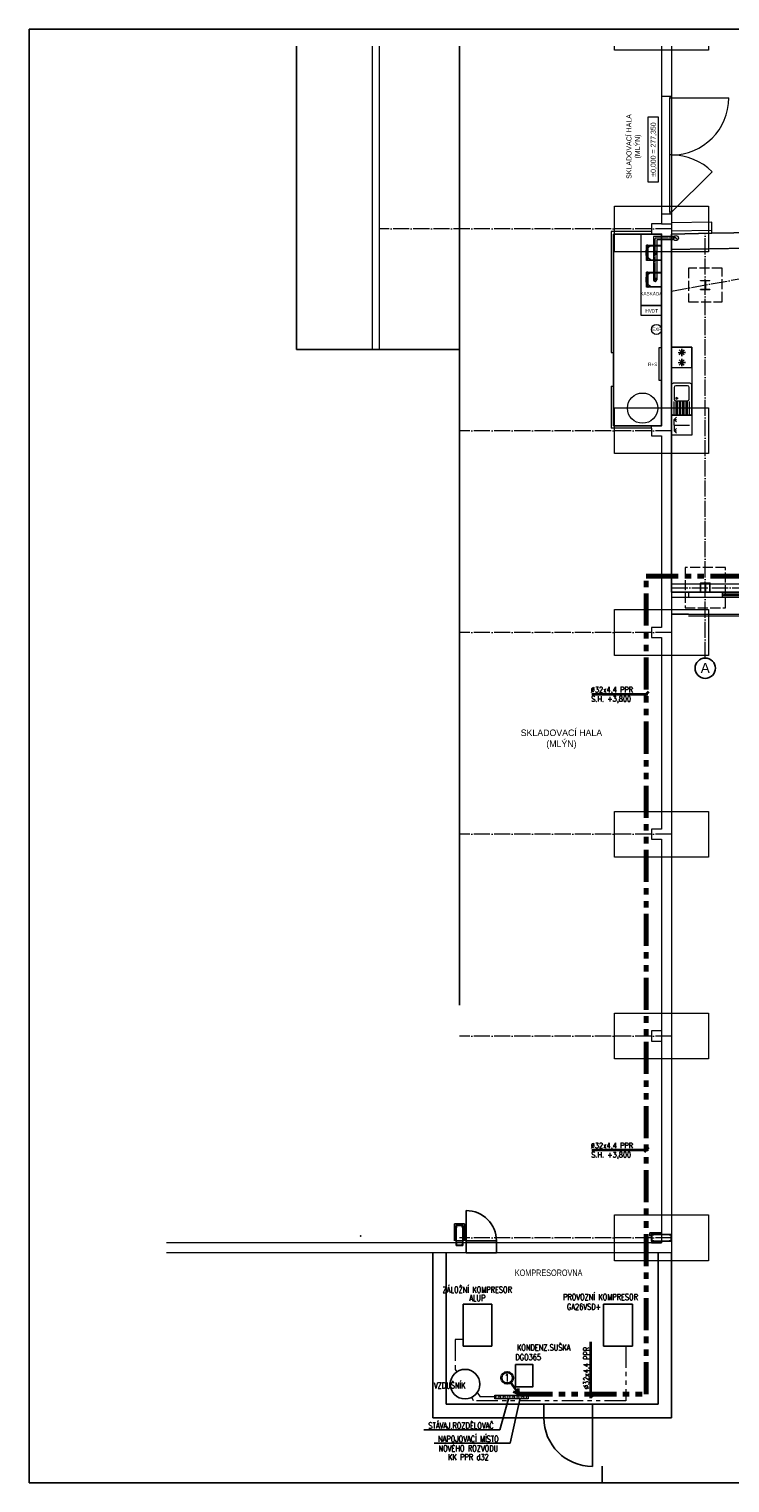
# Model space of a CAD drawing. Header units: millimetres. Extents: x 73192 to 132228, y -91222 to -47989.
# Tile 1 of 24: x 73192 to 94031, y -91222 to -47989. Entities that reach past the tile are written whole.
import ezdxf
from ezdxf.enums import TextEntityAlignment as Align

# ---------------------------------------------------------------- set-up
doc = ezdxf.new("R2010")
doc.units = ezdxf.units.MM
for name, pattern in [('ACAD_ISO02W100', [15, 12, -3]), ('ACAD_ISO04W100', [30, 24, -3, 0, -3]), ('ACAD_ISO10W100', [18, 12, -3, 0, -3]), ('AUSGEZOGEN', [0]), ('SDRUŽENÁ', [63.5, 31.75, -6.35, 6.35, -6.35, 6.35, -6.35])]:
    doc.linetypes.add(name, pattern=pattern)
for name, color, linetype, lineweight in [('CKFORMATY', 3, 'Continuous', 25), ('koty', 253, 'Continuous', 9), ('NS_tenka', 253, 'Continuous', 9), ('NS_tlusta', 253, 'Continuous', 15), ('NS_velmi_tlusta', 253, 'Continuous', 15), ('R-koty', 7, 'Continuous', 25), ('R-koty-projektované', 7, 'Continuous', 30), ('R-nové rozvody stlačeného vzduchu', 160, 'SDRUŽENÁ', 70), ('text', 6, 'Continuous', 9), ('tlusta', 253, 'Continuous', 15), ('velmi_tlusta', 253, 'Continuous', 15), ('VZT Tenka', 7, 'Continuous', 15)]:
    doc.layers.add(name, color=color, linetype=linetype, lineweight=lineweight)
doc.layers.add('netisk', color=253, linetype='Continuous', plot=False)
for name, color, linetype in [('OTVORY', 1, 'Continuous'), ('popisky', 6, 'Continuous'), ('SDK_POZA', 2, 'Continuous'), ('SLOUP1', 1, 'Continuous'), ('STENY', 7, 'Continuous'), ('T_zarizeni', 4, 'Continuous')]:
    doc.layers.add(name, color=color, linetype=linetype)
doc.layers.add('zarizovaci predmety', color=253, linetype='Continuous', lineweight=9, transparency=0.3)
doc.layers.get('koty').off()
doc.styles.add('EP', font='romans.shx', dxfattribs={"width": 0.8})
doc.styles.add('laplan N', font='txt')
doc.styles.add('ROMANS_PGN', font='romans.shx')

# ---------------------------------------------------------------- blocks, each defined once
blk = doc.blocks.new('A$C58849bc7')
at = {"layer": 'NS_tlusta'}
for p, q in [((0, 150), (1000, 150)), ((0, 100), (1000, 100)), ((0, 50), (1000, 50)), ((0, 0), (1000, 0)), ((50, 100), (50, 50)), ((50, 75), (950, 75)), ((950, 100), (950, 50))]:
    blk.add_line(p, q, dxfattribs=at)
blk = doc.blocks.new('ad_zariz-mycka')
at = {"layer": 'zarizovaci predmety'}
for p, q in [((130, -80), (60, -150)), ((300, -80), (130, -80)), ((130, -80), (130, -150)), ((130, -80), (200, -150)), ((300, -80), (300, -530)), ((300, -80), (470, -80)), ((470, -80), (400, -150)), ((470, -80), (470, -150)), ((470, -80), (540, -150))]:
    blk.add_line(p, q, dxfattribs=at)
blk.add_lwpolyline([(0, 0), (600, 0), (600, -600), (0, -600)], close=True, dxfattribs=at)
blk = doc.blocks.new('ad_mraznicka')
at = {"layer": 'zarizovaci predmety', "ltscale": 15}
blk.add_lwpolyline([(-20, 0), (-20, -600), (580, -600), (580, 0)], close=True, dxfattribs=at)
for points in [[(131, -192), (131, -408), (131, -300), (239, -300), (23, -300), (131, -300), (207, -224), (54, -376), (131, -300), (54, -224), (207, -376)], [(429, -192), (429, -408), (429, -300), (321, -300), (537, -300), (429, -300), (353, -224), (506, -376), (429, -300), (506, -224), (353, -376)]]:
    blk.add_lwpolyline(points, dxfattribs=at)
blk = doc.blocks.new('CA0501B2$')
at = {"color": 0, "linetype": 'AUSGEZOGEN'}
for p, q in [((-0.46, -0.015), (-0.425, 0)), ((-0.425, 0), (-0.05, 0)), ((-0.05, 0), (0.425, 0)), ((0.46, -0.015), (0.425, 0)), ((-0.46, -0.015), (-0.475, -0.05)), ((-0.475, -0.55), (-0.475, -0.05)), ((-0.45, -0.075), (-0.075, -0.075)), ((-0.075, -0.125), (-0.45, -0.125)), ((-0.45, -0.175), (-0.075, -0.175)), ((-0.075, -0.225), (-0.45, -0.225)), ((-0.45, -0.275), (-0.075, -0.275)), ((-0.075, -0.325), (-0.45, -0.325)), ((-0.45, -0.375), (-0.075, -0.375)), ((-0.075, -0.425), (-0.45, -0.425)), ((-0.035, -0.09), (-0.05, -0.125)), ((-0.05, -0.125), (-0.05, -0.475)), ((0, -0.075), (-0.035, -0.09)), ((0.35, -0.075), (0, -0.075)), ((0.012, -0.128), (0, -0.15)), ((0.012, -0.172), (0, -0.15)), ((0.037, -0.128), (0.012, -0.128)), ((0.037, -0.172), (0.012, -0.172)), ((0.05, -0.15), (0.037, -0.128)), ((0.05, -0.15), (0.037, -0.172)), ((0.385, -0.09), (0.35, -0.075)), ((0.4, -0.125), (0.385, -0.09)), ((0.4, -0.475), (0.4, -0.125)), ((0.46, -0.015), (0.475, -0.05)), ((0.475, -0.55), (0.475, -0.05)), ((-0.475, -0.55), (-0.46, -0.585)), ((-0.425, -0.6), (-0.46, -0.585)), ((-0.45, -0.475), (-0.075, -0.475)), ((-0.075, -0.525), (-0.45, -0.525)), ((-0.425, -0.6), (-0.05, -0.6)), ((-0.05, -0.475), (-0.035, -0.51)), ((-0.05, -0.6), (0.425, -0.6)), ((-0.035, -0.51), (0, -0.525)), ((0, -0.525), (0.35, -0.525)), ((0.35, -0.525), (0.385, -0.51)), ((0.385, -0.51), (0.4, -0.475)), ((0.425, -0.6), (0.46, -0.585)), ((0.475, -0.55), (0.46, -0.585))]:
    blk.add_line(p, q, dxfattribs=at)
blk = doc.blocks.new('*U1390')
at = {"layer": 'zarizovaci predmety'}
blk.add_lwpolyline([(0, 0), (2615, 0), (2615, -600), (0, -600)], close=True, dxfattribs=at)
blk = doc.blocks.new('skelet')
at = {"layer": 'popisky', "linetype": 'ByBlock'}
blk.add_circle((0, 0), 3.02, dxfattribs=at)
at = {"layer": 'popisky', "linetype": 'ByBlock', "style": 'laplan N'}
blk.add_attdef('OZNACENI', text='', height=3, dxfattribs=at).set_placement((0, 0.1), align=Align.MIDDLE_CENTER)
blk = doc.blocks.new('A$Cd297a756')
at = {"layer": 'NS_tenka', "linetype": 'Continuous'}
for p, q in [((-220, 135), (-220, -267)), ((230, 135), (-220, 135)), ((-199, -193), (-199, 135)), ((209, -193), (209, 135)), ((230, -267), (230, 135)), ((-220, -275), (-220, -308)), ((-220, -275), (-220, -309)), ((-216, -271), (-216, -275)), ((-213, -271), (-216, -271)), ((-214, -272), (-216, -272)), ((-216, -275), (-216, -308)), ((-215, -281), (-215, -308)), ((-214, -272), (-214, -278)), ((-213, -272), (-214, -272)), ((-214, -272), (-214, -272)), ((-213, -271), (-213, -267)), ((-210, -270), (-213, -270)), ((-213, -272), (-213, -271)), ((-210, -271), (-213, -271)), ((-207, -272), (-213, -272)), ((-198, -276), (-211, -276)), ((-210, -264), (-202, -264)), ((-196, -270), (-210, -270)), ((-195, -271), (-210, -271)), ((-204, -272), (-207, -272)), ((-207, -273), (-207, -272)), ((-192, -275), (-205, -275)), ((-199, -272), (-204, -272)), ((-202, -267), (-203, -269)), ((-197, -267), (-202, -267)), ((-184, -285), (-200, -264)), ((-199, -193), (-148, -259)), ((-199, -261), (-199, -208)), ((-199, -272), (-199, -271)), ((-199, -271), (-195, -271)), ((-199, -271), (-195, -271)), ((-194, -279), (-194, -275)), ((-192, -281), (-192, -274)), ((-190, -277), (-190, -281)), ((-186, -287), (-184, -285)), ((196, -287), (-186, -287)), ((-184, -285), (194, -285)), ((-147, -258), (-148, -259)), ((-147, -258), (-134, -275)), ((200, -277), (-130, -277)), ((-5, -318), (-5, -318)), ((157, -258), (144, -275)), ((157, -258), (158, -259)), ((209, -193), (158, -259)), ((194, -285), (210, -264)), ((196, -287), (194, -285)), ((200, -277), (200, -281)), ((202, -281), (202, -274)), ((202, -275), (215, -275)), ((204, -279), (204, -275)), ((209, -271), (205, -271)), ((209, -271), (205, -271)), ((205, -271), (220, -271)), ((206, -270), (220, -270)), ((207, -267), (212, -267)), ((208, -276), (221, -276)), ((209, -261), (209, -208)), ((209, -272), (209, -271)), ((209, -272), (214, -272)), ((220, -264), (212, -264)), ((212, -267), (213, -269)), ((214, -272), (217, -272)), ((217, -272), (223, -272)), ((217, -273), (217, -272)), ((220, -270), (223, -270)), ((220, -271), (223, -271)), ((223, -271), (223, -267)), ((223, -272), (223, -271)), ((223, -271), (226, -271)), ((223, -272), (224, -272)), ((224, -272), (224, -278)), ((224, -272), (226, -272)), ((224, -272), (224, -272)), ((225, -281), (225, -308)), ((226, -271), (226, -275)), ((226, -275), (226, -308)), ((230, -275), (230, -308))]:
    blk.add_line(p, q, dxfattribs=at)
at = {"layer": 'NS_tenka', "ltscale": 2}
for radius in [50, 30]:
    blk.add_circle((5, -55), radius, dxfattribs=at)
at = {"layer": 'NS_tenka', "linetype": 'Continuous'}
for centre, radius, start, end in [((-216, -267), 4.26, 180, 270), ((-216, -275), 4.26, 90, 180), ((-216, -308), 4.26, 180, 263.1442), ((-216, -267), 4.26, 261.6654, 261.7294), ((-215, -308), 0.813, 183.7481, 202.7236), ((-215, -308), 0.82, 240.6223, 259.3685), ((0, 4113), 4431, 267.2028, 272.9486), ((-211, -281), 4.26, 90, 180), ((-215, -308), 0.355, 263.1493, 0), ((-215, -308), 0.355, 263.1139, 263.1493), ((-210, -267), 2.84, 90, 180), ((-205, -273), 2.13, 180, 270), ((-204, -269), 1.14, 270, 330), ((-202, -261), 2.84, 270, 0), ((-198, -281), 4.26, 8.2352, 90), ((-185, -279), 8.52, 180, 188.2352), ((-185, -279), 8.52, 188.2352, 264.6847), ((-186, -281), 6.39, 180.0043, 218.5096), ((-186, -281), 3.55, 180.0049, 294.6258), ((-21, 972), 1237, 264.1054, 264.1495), ((-130, -272), 4.26, 217.5, 270), ((140, -272), 4.26, 270, 322.5), ((31, 972), 1237, 275.8505, 275.8946), ((196, -281), 3.55, 245.3742, 359.9951), ((195, -279), 8.52, 275.3153, 351.7648), ((196, -281), 6.39, 321.4904, 359.9957), ((208, -281), 4.26, 90, 171.7648), ((195, -279), 8.52, 351.7648, 0), ((212, -261), 2.84, 180, 270), ((214, -269), 1.14, 210, 270), ((215, -273), 2.13, 270, 0), ((220, -267), 2.84, 0, 90), ((221, -281), 4.26, 0, 90), ((225, -308), 0.82, 280.6315, 299.3777), ((225, -308), 0.355, 180, 276.8507), ((225, -308), 0.355, 276.8507, 276.8861), ((226, -267), 4.26, 270, 0), ((226, -275), 4.26, 0, 90), ((226, -267), 4.26, 278.2706, 278.3346), ((225, -308), 0.813, 337.2764, 356.2519), ((226, -308), 4.26, 276.8558, 0)]:
    blk.add_arc(centre, radius, start, end, dxfattribs=at)

msp = doc.modelspace()

# ---------------------------------------------------------------- linework, layer by layer
at = {"color": 252}
for p, q in [((86187.2, -83123.2), (86187.2, -84023.2)), ((86187.2, -84023.2), (87087.2, -84023.2)), ((86187.2, -84023.2), (86187.2, -84383.2)), ((87087.2, -84023.2), (86187.2, -84023.2)), ((87087.2, -84023.2), (87087.2, -84023.2)), ((87087.2, -84383.2), (87087.2, -84023.2)), ((85197.2, -89283.2), (85197.2, -84383.2)), ((85597.2, -88883.2), (85597.2, -84383.2)), ((86187.2, -84383.2), (87087.2, -84383.2)), ((91897.2, -84383.2), (91897.2, -88883.2)), ((92297.2, -84383.2), (92297.2, -89283.2)), ((91897.2, -88883.2), (85597.2, -88883.2)), ((88497.2, -89283.2), (88497.2, -88883.2)), ((88497.2, -88883.2), (89947.2, -88883.2)), ((89947.2, -88883.2), (89947.2, -89283.2)), ((92297.2, -89283.2), (85197.2, -89283.2)), ((89947.2, -89283.2), (88497.2, -89283.2)), ((88497.2, -89283.2), (88497.2, -89283.2)), ((89947.2, -89283.2), (88497.2, -89283.2)), ((89947.2, -90733.2), (89947.2, -89283.2))]:
    msp.add_line(p, q, dxfattribs=at)
at = {"linetype": 'Continuous'}
for p, q in [((86094.1, -85905.2), (86094.1, -87160.2)), ((86956.1, -85905.2), (86094.1, -85905.2)), ((86956.1, -86736.2), (86956.1, -85905.2)), ((90275.2, -85905.2), (90275.2, -87160.2)), ((91137.2, -85905.2), (90275.2, -85905.2)), ((91137.2, -86736.2), (91137.2, -85905.2)), ((86956.1, -87160.2), (86956.1, -86736.2)), ((91137.2, -87160.2), (91137.2, -86736.2)), ((86094.1, -87160.2), (86956.1, -87160.2)), ((90275.2, -87160.2), (91137.2, -87160.2))]:
    msp.add_line(p, q, dxfattribs=at)
for p, q in [((87190.7, -89647.2), (87445.1, -88719.7)), ((87495.2, -90043.4), (87784, -88745.4)), ((84930, -89647.2), (87190.7, -89647.2)), ((85234.5, -90043.4), (87495.2, -90043.4))]:
    msp.add_line(p, q)
msp.add_lwpolyline([(87655.5, -87698.2), (88167.4, -87698.2), (88167.4, -88365.9), (87655.5, -88365.9)], close=True)
msp.add_circle((86155.2, -88284.4), 439.5, dxfattribs=at)
at = {"color": 252}
for centre, radius, start, end in [((86187.2, -84023.2), 900, 0, 90), ((89947.2, -89283.2), 1450, 180, 270)]:
    msp.add_arc(centre, radius, start, end, dxfattribs=at)
at = {"layer": 'CKFORMATY', "color": 0, "linetype": 'Continuous', "ltscale": 2}
for p, q in [((73191.7, -91222.1), (73191.7, -47989)), ((73191.7, -47989), (132227.8, -47989)), ((90227.8, -91222.1), (90227.8, -90722.1)), ((73191.7, -91222.1), (132227.8, -91222.1))]:
    msp.add_line(p, q, dxfattribs=at)
at = {"layer": 'netisk', "color": 252}
for p, q in [((81143.2, -48498), (81143.2, -57515.3)), ((85992.9, -77011), (85992.9, -48498)), ((81143.2, -57515.3), (85992.9, -57515.3)), ((92797.2, -65385.2), (92297.2, -65385.2))]:
    msp.add_line(p, q, dxfattribs=at)
for points in [[(92297.2, -54083.2), (93497.2, -54062.7), (94797.2, -54040.5), (94797.2, -60323.2), (96497.2, -60323.2), (96497.2, -64735.2), (93437.2, -64735.2), (93437.2, -64465.2), (93157.2, -64465.2), (93157.2, -64735.2), (92297.2, -64735.2)], [(90572.2, -54083.2), (91997.2, -54083.2), (91997.2, -59783.2), (90572.2, -59783.2)]]:
    msp.add_lwpolyline(points, close=True, dxfattribs=at)
at = {"layer": 'NS_tenka', "color": 252, "linetype": 'ACAD_ISO10W100', "ltscale": 0.8}
for p in [(92426.8, -54204.3), (91807.2, -55442.7)]:
    msp.add_line(p, (91807.2, -54204.3), dxfattribs=at)
at = {"layer": 'NS_tenka', "color": 252}
for p, q in [((92797.2, -64735.2), (92797.2, -64885.2)), ((92797.2, -65385.2), (110348.2, -65385.2)), ((92797.2, -65435.2), (110375.5, -65435.2))]:
    msp.add_line(p, q, dxfattribs=at)
at = {"layer": 'NS_tlusta', "color": 252}
for p, q in [((93495.8, -53982.7), (93495.8, -53732.7)), ((92479.9, -54257.4), (92373.8, -54151.3)), ((91697.2, -59858.2), (91697.2, -59783.2)), ((92297.2, -64485.2), (96497.2, -64485.2)), ((92297.2, -64735.2), (92297.2, -64885.2)), ((92697.2, -64735.2), (92897.2, -64735.2)), ((93157.2, -64735.2), (93437.2, -64735.2))]:
    msp.add_line(p, q, dxfattribs=at)
at = {"layer": 'NS_tlusta', "color": 252, "linetype": 'ACAD_ISO04W100'}
msp.add_lwpolyline([(92304.7, -54538.1), (95436, -54484.7), (95454.7, -53998.5), (110880.9, -54549.6)], dxfattribs=at)
at = {"layer": 'NS_tlusta', "color": 252}
for points in [[(91390.2, -56204.2), (91390.2, -54084.2), (91997.2, -54084.2), (91997.2, -56204.2), (91390.2, -56204.2)], [(92370.9, -54154.3), (91757.2, -54154.3), (91757.2, -55442.7)], [(92370.9, -54254.3), (91857.2, -54254.3), (91857.2, -55442.7)], [(91390.2, -56504.2), (91390.2, -56204.2), (91997.2, -56204.2), (91997.2, -56504.2), (91390.2, -56504.2)], [(91917.2, -58428.1), (91997.2, -58428.1), (91997.2, -57468.1), (91917.2, -57468.1), (91917.2, -58428.1)]]:
    msp.add_lwpolyline(points, dxfattribs=at)
at = {"layer": 'NS_tlusta', "color": 252, "linetype": 'ACAD_ISO02W100', "ltscale": 25}
for points in [[(92797.2, -56100.2), (93797.2, -56100.2), (93797.2, -55100.2), (92797.2, -55100.2)], [(92697.2, -65200.2), (93897.2, -65200.2), (93897.2, -64000.2), (92697.2, -64000.2)]]:
    msp.add_lwpolyline(points, close=True, dxfattribs=at)
at = {"layer": 'NS_tlusta', "color": 252}
for centre, radius in [((92426.8, -54204.3), 75), ((91847.2, -56920.3), 150), ((91432.4, -59261.3), 450)]:
    msp.add_circle(centre, radius, dxfattribs=at)
at = {"layer": 'NS_velmi_tlusta', "color": 252}
for p, q in [((91697.2, -54008.2), (90497.2, -54008.2)), ((90497.2, -54008.2), (90497.2, -57608.2)), ((93497.2, -54062.7), (93495.8, -53982.7)), ((91697.2, -54083.2), (90572.2, -54083.2)), ((90572.2, -54083.2), (90572.2, -57608.2)), ((93157.2, -55735.2), (93437.2, -55735.2)), ((93437.2, -55478.2), (93437.2, -55465.2)), ((93437.2, -55722.2), (93437.2, -55735.2)), ((90497.2, -57608.2), (90572.2, -57608.2)), ((90497.2, -58608.2), (90497.2, -59858.2)), ((90497.2, -58608.2), (90572.2, -58608.2)), ((90572.2, -58608.2), (90572.2, -59783.2)), ((91697.2, -59858.2), (90497.2, -59858.2)), ((91697.2, -59783.2), (90572.2, -59783.2)), ((92297.2, -64735.2), (93157.2, -64735.2)), ((93437.2, -64735.2), (93797.2, -64735.2)), ((93797.2, -64735.2), (93797.2, -64885.2)), ((92297.2, -64885.2), (93797.2, -64885.2))]:
    msp.add_line(p, q, dxfattribs=at)
for points in [[(93157.2, -55735.2), (93157.2, -55722.2), (93293.2, -55722.2), (93293.2, -55478.2), (93157.2, -55478.2), (93157.2, -55465.2), (93437.2, -55465.2)], [(93437.2, -55478.2), (93301.2, -55478.2), (93301.2, -55722.2), (93437.2, -55722.2)], [(93157.2, -64735.2), (93157.2, -64722.2), (93293.2, -64722.2), (93293.2, -64478.2), (93157.2, -64478.2), (93157.2, -64465.2), (93437.2, -64465.2), (93437.2, -64478.2), (93301.2, -64478.2), (93301.2, -64722.2), (93437.2, -64722.2), (93437.2, -64735.2)]]:
    msp.add_lwpolyline(points, dxfattribs=at)
at = {"layer": 'OTVORY'}
msp.add_point((83047.2, -83883.2), dxfattribs=at)
at = {"layer": 'R-koty', "lineweight": 35}
for p, q in [((87508, -88235.3), (87754.3, -88587)), ((87754.3, -88587), (87598.9, -88516.8)), ((87754.3, -88587), (87741.5, -88416.9))]:
    msp.add_line(p, q, dxfattribs=at)
msp.add_circle((87407.6, -88097.9), 170.2, dxfattribs=at)
at = {"layer": 'R-koty-projektované', "lineweight": 35}
for p, q in [((89920.9, -67763.1), (91590.5, -67763.1)), ((91610.4, -67693.7), (91477.3, -67832.5)), ((91610.4, -81248.5), (91477.3, -81387.3)), ((89920.9, -81317.9), (91590.5, -81317.9)), ((89891.4, -88700.4), (89891.4, -87030.9)), ((89822.1, -88519.7), (89960.8, -88652.7))]:
    msp.add_line(p, q, dxfattribs=at)
at = {"layer": 'R-nové rozvody stlačeného vzduchu', "ltscale": 30}
for p, q in [((91543.9, -88586.2), (91543.9, -64256.6)), ((91543.9, -64256.6), (103551.5, -64256.6)), ((87798.5, -88586.2), (91543.9, -88586.2)), ((87798.5, -88618.9), (87798.5, -88586.2))]:
    msp.add_line(p, q, dxfattribs=at)
at = {"layer": 'R-nové rozvody stlačeného vzduchu', "lineweight": 15, "ltscale": 20}
for p, q in [((86094.1, -86960), (85856.5, -86960)), ((85856.5, -86960), (85856.5, -87845)), ((90939.2, -87160.2), (90939.2, -88778.9)), ((85856.5, -87845), (85908.1, -87920.9)), ((86516.5, -88534.7), (86608.4, -88666.3)), ((90939.2, -88778.9), (86411, -88778.9)), ((87044.8, -88666.3), (86608.4, -88666.3))]:
    msp.add_line(p, q, dxfattribs=at)
at = {"layer": 'R-nové rozvody stlačeného vzduchu', "lineweight": 15, "ltscale": 40}
msp.add_line((86411, -88778.9), (86357.1, -88674.8), dxfattribs=at)
at = {"layer": 'SDK_POZA', "color": 252}
for p, q in [((86137.2, -83513.2), (85837.2, -83513.2)), ((85837.2, -83513.2), (85837.2, -84023.2)), ((86137.2, -84023.2), (86137.2, -83513.2)), ((91997.2, -83783.2), (91647.2, -83783.2)), ((91647.2, -83883.2), (91647.2, -83783.2))]:
    msp.add_line(p, q, dxfattribs=at)
at = {"layer": 'SLOUP1', "color": 252}
for p, q in [((85887.2, -83563.2), (86087.2, -83563.2)), ((85887.2, -84163.2), (85887.2, -83563.2)), ((85987.2, -83563.2), (85887.2, -83563.2)), ((85887.2, -83563.2), (85887.2, -83638.2)), ((85887.2, -83638.2), (85890.1, -83638.2)), ((85887.2, -83638.2), (85887.2, -83638.2)), ((85896.1, -83632.7), (85900.1, -83582.3)), ((85911.6, -83571.7), (85987.2, -83571.7)), ((86087.2, -83563.2), (85987.2, -83563.2)), ((85987.2, -83571.7), (86062.7, -83571.7)), ((86074.2, -83582.3), (86078.2, -83632.7)), ((86084.2, -83638.2), (86087.2, -83638.2)), ((86087.2, -83563.2), (86087.2, -84163.2)), ((86087.2, -83638.2), (86087.2, -83563.2)), ((91697.2, -84033.2), (91697.2, -83833.2)), ((91697.2, -83833.2), (92297.2, -83833.2)), ((91697.2, -83933.2), (91697.2, -83833.2)), ((91697.2, -83833.2), (91772.2, -83833.2)), ((91705.7, -83857.6), (91705.7, -83933.2)), ((91766.6, -83842.1), (91716.2, -83846.2)), ((91772.2, -83833.2), (91772.2, -83836.2)), ((91772.2, -83833.2), (91772.2, -83833.2)), ((92222.2, -83833.2), (92222.2, -83836.2)), ((92297.2, -83833.2), (92222.2, -83833.2)), ((92222.2, -83833.2), (92222.2, -83833.2)), ((92227.7, -83842.1), (92278.1, -83846.2)), ((92288.7, -83857.6), (92288.7, -83933.2)), ((92297.2, -83833.2), (92297.2, -84033.2)), ((92297.2, -83933.2), (92297.2, -83833.2)), ((85887.2, -84088.2), (85890.1, -84088.2)), ((85887.2, -84163.2), (85887.2, -84088.2)), ((85887.2, -84088.2), (85887.2, -84088.2)), ((86087.2, -84163.2), (85887.2, -84163.2)), ((85987.2, -84163.2), (85887.2, -84163.2)), ((85896.1, -84093.7), (85900.1, -84144.1)), ((85911.6, -84154.7), (85987.2, -84154.7)), ((85987.2, -84154.7), (86062.7, -84154.7)), ((86087.2, -84163.2), (85987.2, -84163.2)), ((86074.2, -84144.1), (86078.2, -84093.7)), ((86084.2, -84088.2), (86087.2, -84088.2)), ((86087.2, -84088.2), (86087.2, -84163.2)), ((91697.2, -84033.2), (91697.2, -83933.2)), ((92297.2, -84033.2), (91697.2, -84033.2)), ((91772.2, -84033.2), (91697.2, -84033.2)), ((91705.7, -83933.2), (91705.7, -84008.8)), ((91716.2, -84020.2), (91766.6, -84024.3)), ((91772.2, -84030.2), (91772.2, -84033.2)), ((92222.2, -84030.2), (92222.2, -84033.2)), ((92222.2, -84033.2), (92297.2, -84033.2)), ((92278.1, -84020.2), (92227.7, -84024.3)), ((92288.7, -83933.2), (92288.7, -84008.8)), ((92297.2, -84033.2), (92297.2, -83933.2))]:
    msp.add_line(p, q, dxfattribs=at)
for centre, radius, start, end in [((85890.1, -83632.2), 6, 269.9856, 355.41344), ((85911.6, -83583.2), 11.5, 89.99934, 175.42588), ((86062.7, -83583.2), 11.5, 4.57412, 90.00066), ((86084.2, -83632.2), 6, 184.58655, 270.01441), ((91717.2, -83857.6), 11.5, 94.57203, 179.99857), ((91766.2, -83836.2), 6, 274.57453, 0.00237), ((92228.2, -83836.2), 6, 179.99763, 265.42547), ((92277.2, -83857.6), 11.5, 0.00143, 85.42797), ((85890.1, -84094.2), 6, 4.58656, 90.0144), ((85911.6, -84143.2), 11.5, 184.57412, 270.00066), ((86062.7, -84143.2), 11.5, 269.99934, 355.42588), ((86084.2, -84094.2), 6, 89.98559, 175.41345), ((91717.2, -84008.8), 11.5, 180.00143, 265.42797), ((91766.2, -84030.2), 6, 359.99762, 85.42548), ((92228.2, -84030.2), 6, 94.57452, 180.00238), ((92277.2, -84008.8), 11.5, 274.57203, 359.99857)]:
    msp.add_arc(centre, radius, start, end, dxfattribs=at)
at = {"layer": 'STENY', "color": 252}
msp.add_line((85887.2, -84023.2), (86087.2, -84023.2), dxfattribs=at)
at = {"layer": 'tlusta', "color": 252, "linetype": 'ACAD_ISO04W100'}
for p, q in [((91997.2, -49983.2), (91997.2, -53483.2)), ((92247.2, -53433.2), (92247.2, -50033.2)), ((92297.2, -50033.2), (92297.2, -53433.2))]:
    msp.add_line(p, q, dxfattribs=at)
at = {"layer": 'tlusta', "color": 252}
for p, q in [((92247.2, -49983.2), (92247.2, -50033.2)), ((92247.2, -50033.2), (93997.2, -50033.2)), ((92297.2, -49983.2), (92297.2, -50033.2)), ((92297.2, -51733.2), (92247.2, -51733.2)), ((92297.2, -53433.2), (93499.2, -52231.1)), ((92247.2, -53433.2), (92247.2, -53483.2)), ((92297.2, -53433.2), (92247.2, -53433.2)), ((92297.2, -53433.2), (92297.2, -53483.2)), ((91997.2, -53783.2), (92297.2, -53783.2)), ((93495.8, -53732.7), (92297.2, -53753.2)), ((92297.2, -54003.2), (92297.2, -54083.2))]:
    msp.add_line(p, q, dxfattribs=at)
at = {"layer": 'tlusta', "color": 252, "linetype": 'ACAD_ISO04W100', "ltscale": 20}
for p, q in [((92297.2, -53933.2), (83597.2, -53933.2)), ((93297.2, -66693.6), (93297.2, -54066.1)), ((92297.2, -55782), (98797.2, -54600.2)), ((92297.2, -59933.2), (85992.9, -59933.2)), ((92297.2, -64600.2), (114528.7, -64600.2)), ((92297.2, -65933.2), (85992.9, -65933.2)), ((92297.2, -71933.2), (85992.9, -71933.2)), ((92297.2, -77933.2), (85992.9, -77933.2)), ((92297.2, -83933.2), (85992.9, -83933.2))]:
    msp.add_line(p, q, dxfattribs=at)
at = {"layer": 'tlusta', "color": 252, "linetype": 'ACAD_ISO02W100'}
msp.add_lwpolyline([(93397.8, -48498), (93397.8, -48614.4), (90596.5, -48614.4), (90596.5, -48498)], dxfattribs=at)
for points in [[(93397.8, -54614.4), (90596.5, -54614.4), (90596.5, -53252), (93397.8, -53252)], [(93397.8, -60614.4), (90596.5, -60614.4), (90596.5, -59252), (93397.8, -59252)], [(93397.8, -66614.4), (90596.5, -66614.4), (90596.5, -65252), (93397.8, -65252)], [(93397.8, -72614.4), (90596.5, -72614.4), (90596.5, -71252), (93397.8, -71252)], [(93397.8, -78614.4), (90596.5, -78614.4), (90596.5, -77252), (93397.8, -77252)], [(93397.8, -84614.4), (90596.5, -84614.4), (90596.5, -83252), (93397.8, -83252)]]:
    msp.add_lwpolyline(points, close=True, dxfattribs=at)
at = {"layer": 'tlusta', "color": 252}
for centre, start, end in [((92297.2, -50033.2), 270, 0), ((92297.2, -53433.2), 45, 90)]:
    msp.add_arc(centre, 1700, start, end, dxfattribs=at)
at = {"layer": 'velmi_tlusta', "color": 252}
for p, q in [((83397.2, -48498), (83397.2, -57515.3)), ((83597.2, -48498), (83597.2, -57515.3)), ((91997.2, -48498), (91997.2, -49983.2)), ((92297.2, -48498), (92297.2, -49983.2)), ((91997.2, -49983.2), (92297.2, -49983.2)), ((91997.2, -53483.2), (91997.2, -53783.2)), ((91997.2, -53483.2), (92297.2, -53483.2)), ((92297.2, -53483.2), (92297.2, -54003.2)), ((93495.8, -53982.7), (92297.2, -54003.2)), ((91997.2, -54083.2), (91997.2, -59783.2)), ((93497.2, -54062.7), (92297.2, -54083.2)), ((92297.2, -54083.2), (92297.2, -64735.2)), ((91997.2, -60083.2), (91997.2, -65783.2)), ((92297.2, -64885.2), (92297.2, -84383.2)), ((91997.2, -66083.2), (91997.2, -71783.2)), ((91997.2, -72083.2), (91997.2, -84083.2)), ((91997.2, -84083.2), (77280.1, -84083.2)), ((92297.2, -84383.2), (77280.1, -84383.2))]:
    msp.add_line(p, q, dxfattribs=at)
for points in [[(91997.2, -53783.2), (91697.2, -53783.2), (91697.2, -54083.2), (91997.2, -54083.2)], [(91997.2, -59783.2), (91697.2, -59783.2)], [(91697.2, -59858.2), (91697.2, -60083.2), (91997.2, -60083.2)], [(91997.2, -65783.2), (91697.2, -65783.2), (91697.2, -66083.2), (91997.2, -66083.2)], [(91997.2, -71783.2), (91697.2, -71783.2), (91697.2, -72083.2), (91997.2, -72083.2)], [(91997.2, -77783.2), (91697.2, -77783.2), (91697.2, -78083.2), (91997.2, -78083.2)], [(91997.2, -83783.2), (91697.2, -83783.2), (91697.2, -84083.2), (91997.2, -84083.2)]]:
    msp.add_lwpolyline(points, dxfattribs=at)
at = {"layer": 'VZT Tenka'}
msp.add_lwpolyline([(87044.8, -88612.8), (88030.8, -88612.8), (88030.8, -88719.7), (87044.8, -88719.7)], close=True, dxfattribs=at)
for centre in [(87115.1, -88664.7), (87249.4, -88664.7), (87386.3, -88664.7), (87528.7, -88664.7), (87662.9, -88664.7), (87798.5, -88664.7), (87941, -88664.7)]:
    msp.add_circle(centre, 45.8, dxfattribs=at)

# ---------------------------------------------------------------- block references
at = {"layer": 'koty', "color": 252}
msp.add_blockref('A$C58849bc7', (93797.2, -64885.2), dxfattribs=at)
at = {"layer": 'T_zarizeni', "color": 252, "ltscale": 2, "xscale": -1, "rotation": 270}
for p in [(91862.2, -54647.7), (91862.2, -55447.7)]:
    msp.add_blockref('A$Cd297a756', p, dxfattribs=at)
at = {"layer": 'tlusta', "color": 252, "xscale": 100, "yscale": 100, "zscale": 100}
msp.add_blockref('skelet', (93297.2, -66995.6), dxfattribs=at).add_auto_attribs({'OZNACENI': 'A'})
at = {"layer": 'zarizovaci predmety', "color": 252, "rotation": 90}
for name, p in [('ad_mraznicka', (92297.2, -58033)), ('*U1390', (92297.2, -60068)), ('ad_zariz-mycka', (92297.2, -60068))]:
    msp.add_blockref(name, p, dxfattribs=at)
at = {"layer": 'zarizovaci predmety', "color": 252, "ltscale": 15, "xscale": 1000, "yscale": 1000, "zscale": 1000, "rotation": 90}
msp.add_blockref('CA0501B2$', (92297.2, -58993), dxfattribs=at)

# ---------------------------------------------------------------- texts
at = {"layer": 'R-koty', "lineweight": 35, "style": 'EP', "width": 0.8}
msp.add_text('1', height=216, dxfattribs=at).set_placement((87321.2, -88201.2))
at = {"layer": 'R-koty-projektované', "lineweight": 35, "style": 'ROMANS_PGN', "width": 0.8}
for s, p in [(' %%C32x4,4 PPR', (89795.9, -67713.3)), ('S.H. +3,800', (89908.9, -67987.8)), (' %%C32x4,4 PPR', (89795.9, -81268.1)), ('S.H. +3,800', (89908.9, -81542.6))]:
    msp.add_text(s, height=160, dxfattribs=at).set_placement(p)
at = {"layer": 'R-koty-projektované', "lineweight": 13, "style": 'ROMANS_PGN', "width": 0.8}
for s, p in [('ZÁLOŽNÍ KOMPRESOR', (86519.3, -85566.8)), ('PROVOZNÍ KOMPRESOR', (90183, -85785.3)), ('ALUP', (86519.3, -85813.4)), ('GA26VSD+', (89690.4, -86073.2)), ('KONDENZ.SUŠKA', (88495.1, -87285.3)), ('DGO365', (88033.1, -87573.2)), ('VZDUŠNÍK', (85699.2, -88412.8)), ('STÁVAJ.ROZDĚLOVAČ', (86035.5, -89607.8)), ('NAPOJOVACÍ MÍSTO', (86253.4, -90004)), ('NOVÉHO ROZVODU', (86253.4, -90284.9)), ('KK PPR d32', (86253.4, -90544.5))]:
    msp.add_text(s, height=180, dxfattribs=at).set_placement(p, align=Align.CENTER)
at = {"layer": 'R-koty-projektované', "lineweight": 35, "style": 'ROMANS_PGN', "width": 0.8}
msp.add_text(' %%C32x4,4 PPR', height=160, rotation=90, dxfattribs=at).set_placement((89841.6, -88528.4))
at = {"layer": 'text', "color": 7, "lineweight": 30, "style": 'laplan N', "width": 0.8}
msp.add_text('KOMPRESOROVNA', height=195, dxfattribs=at).set_placement((88640.1, -85070.4), align=Align.CENTER)
at = {"layer": 'text', "color": 252, "insert": (90953.7, -54253.2), "char_height": 150, "attachment_point": 1, "rotation": 90, "style": 'laplan N'}
msp.add_mtext_dynamic_manual_height_columns('\\pxqc;SKLADOVACÍ HALA\\P(MLÝN)', width=5545.815, gutter_width=500, heights=[0], dxfattribs=at)
at = {"layer": 'text', "color": 252, "insert": (91674.7, -52466.8), "char_height": 150, "attachment_point": 1, "rotation": 90, "style": 'laplan N', "bg_fill": 16, "box_fill_scale": 1.5, "bg_fill_color": 256, "bg_fill_transparency": 0}
msp.add_mtext_dynamic_manual_height_columns('\\pxqc;±0,000 = 277,350', width=1790.045, gutter_width=500, heights=[0], dxfattribs=at)
at = {"layer": 'text', "color": 252, "char_height": 100, "attachment_point": 5, "style": 'laplan N'}
for s, insert in [('KASKÁDA', (91694.2, -55859.9)), ('HVDT', (91706.2, -56367.2)), ('EXP', (91856, -56915.1)), ('R+S', (91734.4, -57959.9))]:
    msp.add_mtext_dynamic_manual_height_columns(s, width=483.921, gutter_width=1000, heights=[0], dxfattribs=dict(at, insert=insert))
at = {"layer": 'text', "color": 7, "lineweight": 30, "insert": (85416.3, -68818.2), "char_height": 195, "attachment_point": 1, "style": 'laplan N'}
msp.add_mtext_dynamic_manual_height_columns('\\pxqc;SKLADOVACÍ HALA\\P(MLÝN)', width=7209.56, gutter_width=650, heights=[0], dxfattribs=at)

doc.saveas('drawing.dxf')
